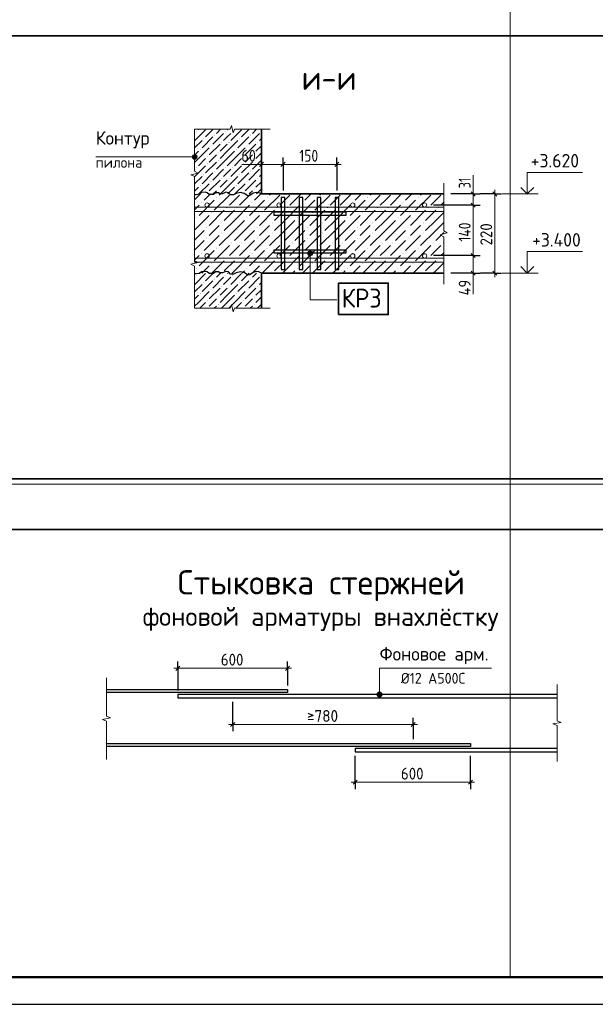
# Model space of a CAD drawing. Header units: millimetres. Extents: x 0 to 42000, y 0 to 29700.
# Tile 2 of 6: x 12125 to 22801, y 0 to 18244. Entities that reach past the tile are written whole.
import ezdxf

# ---------------------------------------------------------------- set-up
doc = ezdxf.new("R2010")
doc.units = ezdxf.units.MM
doc.linetypes.add('______2', pattern=[270, 200, -70])
for name, color, linetype, lineweight in [('Standard', 7, 'Continuous', 25), ('Арм.стержн.ниж.зоны 1й ряд', 7, '______2', 25), ('Размерная линия_ общее', 7, 'Continuous', 13), ('Текст_ общее', 7, 'Continuous', 25)]:
    doc.layers.add(name, color=color, linetype=linetype, lineweight=lineweight)
doc.styles.add('ISOCPEUR', font='txt')

msp = doc.modelspace()

# ---------------------------------------------------------------- hatches: boundary and pattern name
at = {"layer": 'Standard', "linetype": 'Continuous', "lineweight": 13, "transparency": 33554687}
for points in [[(15400, 16172), (15407, 16178), (15413, 16172), (15407, 16165)], [(15733, 16105), (15740, 16112), (15746, 16105), (15740, 16099)], [(15933, 16172), (15940, 16178), (15946, 16172), (15940, 16165)], [(16067, 16172), (16073, 16178), (16080, 16172), (16073, 16165)], [(16400, 16105), (16407, 16112), (16413, 16105), (16407, 16099)], [(16600, 16172), (16607, 16178), (16609, 16176), (16609, 16167), (16607, 16165)], [(15533, 16038), (15540, 16045), (15546, 16038), (15540, 16032)], [(15667, 15905), (15673, 15912), (15680, 15905), (15673, 15899)], [(15867, 15972), (15873, 15978), (15880, 15972), (15873, 15965)], [(16000, 15972), (16007, 15978), (16013, 15972), (16007, 15965)], [(16200, 16038), (16207, 16045), (16213, 16038), (16207, 16032)], [(16333, 15905), (16340, 15912), (16346, 15905), (16340, 15899)], [(16533, 15972), (16540, 15978), (16546, 15972), (16540, 15965)], [(15467, 15838), (15473, 15845), (15480, 15838), (15473, 15832)], [(15600, 15705), (15607, 15712), (15613, 15705), (15607, 15699)], [(15800, 15772), (15807, 15778), (15813, 15772), (15807, 15765)], [(16133, 15838), (16140, 15845), (16146, 15838), (16140, 15832)], [(16267, 15705), (16273, 15712), (16280, 15705), (16273, 15699)], [(16467, 15772), (16473, 15778), (16480, 15772), (16473, 15765)], [(15400, 15505), (15407, 15512), (15413, 15505), (15407, 15499)], [(15600, 15572), (15607, 15578), (15613, 15572), (15607, 15565)], [(15800, 15638), (15807, 15645), (15813, 15638), (15807, 15632)], [(15933, 15505), (15940, 15512), (15946, 15505), (15940, 15499)], [(16067, 15505), (16073, 15512), (16080, 15505), (16073, 15499)], [(16267, 15572), (16273, 15578), (16280, 15572), (16273, 15565)], [(16467, 15638), (16473, 15645), (16480, 15638), (16473, 15632)], [(16600, 15505), (16607, 15512), (16609, 15510), (16609, 15501), (16607, 15499)], [(15533, 15372), (15540, 15378), (15546, 15372), (15540, 15365)], [(15733, 15438), (15740, 15445), (15746, 15438), (15740, 15432)], [(16200, 15372), (16207, 15378), (16213, 15372), (16207, 15365)], [(16400, 15438), (16407, 15445), (16413, 15438), (16407, 15432)], [(15467, 15172), (15473, 15178), (15480, 15172), (15473, 15165)], [(15667, 15238), (15673, 15245), (15680, 15238), (15673, 15232)], [(15867, 15305), (15873, 15312), (15880, 15305), (15873, 15299)], [(16000, 15305), (16007, 15312), (16013, 15305), (16007, 15299)], [(16133, 15172), (16140, 15178), (16146, 15172), (16140, 15165)], [(16333, 15238), (16340, 15245), (16346, 15238), (16340, 15232)], [(16533, 15305), (16540, 15312), (16546, 15305), (16540, 15299)], [(15600, 15038), (15607, 15045), (15613, 15038), (15607, 15032)], [(15800, 15105), (15807, 15112), (15813, 15105), (15807, 15099)], [(16267, 15038), (16273, 15045), (16280, 15038), (16273, 15032)], [(16467, 15105), (16473, 15112), (16480, 15105), (16473, 15099)], [(15493, 14852), (15500, 14858), (15506, 14852), (15500, 14845)], [(15773, 14945), (15780, 14952), (15786, 14945), (15780, 14939)], [(16427, 14852), (16433, 14858), (16440, 14852), (16433, 14845)], [(16707, 14945), (16713, 14952), (16720, 14945), (16713, 14939)], [(17360, 14852), (17367, 14858), (17373, 14852), (17367, 14845)], [(17640, 14945), (17647, 14952), (17653, 14945), (17647, 14939)], [(18293, 14852), (18300, 14858), (18306, 14852), (18300, 14845)], [(18573, 14945), (18580, 14952), (18586, 14945), (18580, 14939)], [(19227, 14852), (19233, 14858), (19240, 14852), (19233, 14845)], [(19507, 14945), (19513, 14952), (19520, 14945), (19513, 14939)], [(15680, 14665), (15687, 14672), (15693, 14665), (15687, 14659)], [(15960, 14758), (15967, 14765), (15973, 14758), (15967, 14752)], [(16147, 14758), (16153, 14765), (16160, 14758), (16153, 14752)], [(16613, 14665), (16620, 14672), (16626, 14665), (16620, 14659)], [(16893, 14758), (16900, 14765), (16906, 14758), (16900, 14752)], [(17080, 14758), (17087, 14765), (17093, 14758), (17087, 14752)], [(17547, 14665), (17553, 14672), (17560, 14665), (17553, 14659)], [(17827, 14758), (17833, 14765), (17840, 14758), (17833, 14752)], [(18013, 14758), (18020, 14765), (18026, 14758), (18020, 14752)], [(18480, 14665), (18487, 14672), (18493, 14665), (18487, 14659)], [(18760, 14758), (18767, 14765), (18773, 14758), (18767, 14752)], [(18947, 14758), (18953, 14765), (18960, 14758), (18953, 14752)], [(19413, 14665), (19420, 14672), (19426, 14665), (19420, 14659)], [(19693, 14758), (19700, 14765), (19706, 14758), (19700, 14752)], [(19880, 14758), (19887, 14765), (19893, 14758), (19887, 14752)], [(15400, 14572), (15407, 14578), (15413, 14572), (15407, 14565)], [(15867, 14478), (15873, 14485), (15880, 14478), (15873, 14472)], [(16333, 14572), (16340, 14578), (16346, 14572), (16340, 14565)], [(16800, 14478), (16807, 14485), (16813, 14478), (16807, 14472)], [(17267, 14572), (17273, 14578), (17280, 14572), (17273, 14565)], [(17733, 14478), (17740, 14485), (17746, 14478), (17740, 14472)], [(18200, 14572), (18207, 14578), (18213, 14572), (18207, 14565)], [(18667, 14478), (18673, 14485), (18680, 14478), (18673, 14472)], [(19133, 14572), (19140, 14578), (19146, 14572), (19140, 14565)], [(19600, 14478), (19607, 14485), (19613, 14478), (19607, 14472)], [(15587, 14385), (15593, 14392), (15600, 14385), (15593, 14379)], [(15867, 14292), (15873, 14298), (15880, 14292), (15873, 14285)], [(16520, 14385), (16527, 14392), (16533, 14385), (16527, 14379)], [(16800, 14292), (16807, 14298), (16813, 14292), (16807, 14285)], [(17453, 14385), (17460, 14392), (17466, 14385), (17460, 14379)], [(17733, 14292), (17740, 14298), (17746, 14292), (17740, 14285)], [(18387, 14385), (18393, 14392), (18400, 14385), (18393, 14379)], [(18667, 14292), (18673, 14298), (18680, 14292), (18673, 14285)], [(19320, 14385), (19327, 14392), (19333, 14385), (19327, 14379)], [(19600, 14292), (19607, 14298), (19613, 14292), (19607, 14285)], [(15587, 14198), (15593, 14205), (15600, 14198), (15593, 14192)], [(16053, 14105), (16060, 14112), (16066, 14105), (16060, 14099)], [(16240, 14105), (16247, 14112), (16253, 14105), (16247, 14099)], [(16520, 14198), (16527, 14205), (16533, 14198), (16527, 14192)], [(16987, 14105), (16993, 14112), (17000, 14105), (16993, 14099)], [(17173, 14105), (17180, 14112), (17186, 14105), (17180, 14099)], [(17453, 14198), (17460, 14205), (17466, 14198), (17460, 14192)], [(17920, 14105), (17927, 14112), (17933, 14105), (17927, 14099)], [(18107, 14105), (18113, 14112), (18120, 14105), (18113, 14099)], [(18387, 14198), (18393, 14205), (18400, 14198), (18393, 14192)], [(18853, 14105), (18860, 14112), (18866, 14105), (18860, 14099)], [(19040, 14105), (19047, 14112), (19053, 14105), (19047, 14099)], [(19320, 14198), (19327, 14205), (19333, 14198), (19327, 14192)], [(19787, 14105), (19793, 14112), (19800, 14105), (19793, 14099)], [(19973, 14105), (19980, 14112), (19986, 14105), (19980, 14099)], [(15493, 13918), (15500, 13925), (15506, 13918), (15500, 13912)], [(15773, 14012), (15780, 14018), (15786, 14012), (15780, 14005)], [(16427, 13918), (16433, 13925), (16440, 13918), (16433, 13912)], [(16707, 14012), (16713, 14018), (16720, 14012), (16713, 14005)], [(17360, 13918), (17367, 13925), (17373, 13918), (17367, 13912)], [(17640, 14012), (17647, 14018), (17653, 14012), (17647, 14005)], [(18293, 13918), (18300, 13925), (18306, 13918), (18300, 13912)], [(18573, 14012), (18580, 14018), (18586, 14012), (18580, 14005)], [(19227, 13918), (19233, 13925), (19240, 13918), (19233, 13912)], [(19507, 14012), (19513, 14018), (19520, 14012), (19513, 14005)], [(15680, 13732), (15687, 13738), (15693, 13732), (15687, 13725)], [(15960, 13825), (15967, 13832), (15973, 13825), (15967, 13819)], [(16147, 13825), (16153, 13832), (16160, 13825), (16153, 13819)], [(16613, 13732), (16620, 13738), (16626, 13732), (16620, 13725)], [(16893, 13825), (16900, 13832), (16906, 13825), (16900, 13819)], [(17080, 13825), (17087, 13832), (17093, 13825), (17087, 13819)], [(17547, 13732), (17553, 13738), (17560, 13732), (17553, 13725)], [(17827, 13825), (17833, 13832), (17840, 13825), (17833, 13819)], [(18013, 13825), (18020, 13832), (18026, 13825), (18020, 13819)], [(18480, 13732), (18487, 13738), (18493, 13732), (18487, 13725)], [(18760, 13825), (18767, 13832), (18773, 13825), (18767, 13819)], [(18947, 13825), (18953, 13832), (18960, 13825), (18953, 13819)], [(19413, 13732), (19420, 13738), (19426, 13732), (19420, 13725)], [(19693, 13825), (19700, 13832), (19706, 13825), (19700, 13819)], [(19880, 13825), (19887, 13832), (19893, 13825), (19887, 13819)], [(15400, 13638), (15407, 13645), (15413, 13638), (15407, 13632)], [(15400, 13505), (15407, 13512), (15413, 13505), (15407, 13499)], [(15869, 13548), (15873, 13552), (15877, 13548)], [(15933, 13505), (15940, 13512), (15946, 13505), (15940, 13499)], [(16067, 13505), (16073, 13512), (16080, 13505), (16073, 13499)], [(16333, 13638), (16340, 13645), (16346, 13638), (16340, 13632)], [(16600, 13505), (16607, 13512), (16609, 13510), (16609, 13501), (16607, 13499)], [(16803, 13548), (16807, 13552), (16810, 13548)], [(17267, 13638), (17273, 13645), (17280, 13638), (17273, 13632)], [(17736, 13548), (17740, 13552), (17744, 13548)], [(18200, 13638), (18207, 13645), (18213, 13638), (18207, 13632)], [(18669, 13548), (18673, 13552), (18677, 13548)], [(19133, 13638), (19140, 13645), (19146, 13638), (19140, 13632)], [(19603, 13548), (19607, 13552), (19610, 13548)], [(15533, 13372), (15540, 13378), (15546, 13372), (15540, 13365)], [(15733, 13438), (15740, 13445), (15746, 13438), (15740, 13432)], [(16200, 13372), (16207, 13378), (16213, 13372), (16207, 13365)], [(16400, 13438), (16407, 13445), (16413, 13438), (16407, 13432)], [(15467, 13172), (15473, 13178), (15480, 13172), (15473, 13165)], [(15667, 13238), (15673, 13245), (15680, 13238), (15673, 13232)], [(15867, 13305), (15873, 13312), (15880, 13305), (15873, 13299)], [(16000, 13305), (16007, 13312), (16013, 13305), (16007, 13299)], [(16133, 13172), (16140, 13178), (16146, 13172), (16140, 13165)], [(16333, 13238), (16340, 13245), (16346, 13238), (16340, 13232)], [(16533, 13305), (16540, 13312), (16546, 13305), (16540, 13299)], [(15600, 13038), (15607, 13045), (15613, 13038), (15607, 13032)], [(15800, 13105), (15807, 13112), (15813, 13105), (15807, 13099)], [(15800, 12972), (15807, 12978), (15813, 12972), (15807, 12965)], [(16267, 13038), (16273, 13045), (16280, 13038), (16273, 13032)], [(16467, 13105), (16473, 13112), (16480, 13105), (16473, 13099)], [(16467, 12972), (16473, 12978), (16480, 12972), (16473, 12965)], [(15600, 12905), (15607, 12912), (15613, 12905), (15607, 12899), (15606, 12899)], [(16267, 12905), (16273, 12912), (16280, 12905), (16274, 12899), (16273, 12899)]]:
    msp.add_hatch(color=7, dxfattribs=at).paths.add_polyline_path(points, flags=16)
for points in [[(15330, 15678), (15330, 15723), (15324, 15701)], [(15330, 15723), (15346, 15662), (15346, 15740)], [(15330, 15723), (15330, 15678), (15346, 15662)], [(15346, 15740), (15369, 15656), (15369, 15746)], [(15346, 15740), (15346, 15662), (15369, 15656)], [(15369, 15746), (15369, 15656), (15391, 15662)], [(15369, 15746), (15391, 15662), (15391, 15740)], [(15391, 15740), (15391, 15662), (15407, 15678)], [(15391, 15740), (15407, 15678), (15407, 15723)], [(15407, 15723), (15407, 15678), (15414, 15701)], [(18752, 5740), (18842, 5740), (18836, 5763)], [(18752, 5740), (18836, 5763), (18758, 5763)], [(18758, 5718), (18842, 5740), (18752, 5740)], [(18758, 5763), (18836, 5763), (18820, 5779)], [(18758, 5763), (18820, 5779), (18775, 5779)], [(18758, 5718), (18836, 5718), (18842, 5740)], [(18775, 5702), (18836, 5718), (18758, 5718)], [(18775, 5779), (18820, 5779), (18797, 5785)], [(18775, 5702), (18820, 5702), (18836, 5718)], [(18820, 5702), (18775, 5702), (18797, 5695)]]:
    msp.add_hatch(color=7, dxfattribs=at).paths.add_polyline_path(points)
at = {"layer": 'Текст_ общее', "linetype": 'Continuous', "lineweight": 13, "transparency": 33554687}
for points in [[(17551, 13937), (17473, 13937), (17467, 13915)], [(17551, 13937), (17467, 13915), (17557, 13915)], [(17557, 13915), (17467, 13915), (17473, 13892)], [(17534, 13953), (17489, 13953), (17473, 13937)], [(17534, 13953), (17473, 13937), (17551, 13937)], [(17557, 13915), (17473, 13892), (17551, 13892)], [(17551, 13892), (17473, 13892), (17489, 13876)], [(17489, 13953), (17534, 13953), (17512, 13960)], [(17551, 13892), (17489, 13876), (17534, 13876)], [(17534, 13876), (17489, 13876), (17512, 13870)]]:
    msp.add_hatch(color=7, dxfattribs=at).paths.add_polyline_path(points)

# ---------------------------------------------------------------- linework, layer by layer
at = {"layer": 'Standard', "color": 7, "linetype": 'Continuous', "lineweight": 13, "transparency": 33554687}
for p, q in [((16027, 16215), (16055, 16281)), ((16055, 16281), (16083, 16148)), ((15369, 16215), (15369, 16215)), ((15369, 15435), (15369, 16215)), ((15369, 16215), (16027, 16215)), ((16083, 16148), (16111, 16215)), ((16111, 16215), (16769, 16215)), ((16769, 16215), (16769, 16215)), ((13535, 15701), (15369, 15701)), ((15324, 15701), (15324, 15701)), ((15369, 15746), (15369, 15746)), ((15414, 15701), (15414, 15701)), ((15369, 15656), (15369, 15656)), ((16609, 15563), (16242, 15563)), ((15302, 15369), (15435, 15402)), ((15369, 15336), (15302, 15369)), ((15435, 15402), (15369, 15435)), ((15369, 14557), (15369, 15336)), ((20538, 15015), (20538, 15361)), ((19989, 15215), (19989, 14334)), ((21738, 15015), (21071, 15015)), ((15369, 13778), (15369, 14557)), ((20055, 14297), (19922, 14259)), ((19922, 14259), (19989, 14222)), ((19989, 14334), (20055, 14297)), ((19989, 14222), (19989, 13341)), ((15302, 13712), (15435, 13745)), ((15369, 13678), (15302, 13712)), ((15435, 13745), (15369, 13778)), ((15369, 12899), (15369, 13678)), ((20538, 13548), (20538, 13161)), ((21738, 13548), (21071, 13548)), ((19989, 13341), (19989, 13341)), ((16055, 12966), (16027, 12899)), ((16083, 12833), (16055, 12966)), ((15369, 12899), (15369, 12899)), ((16027, 12899), (15369, 12899)), ((16111, 12899), (16083, 12833)), ((16769, 12899), (16111, 12899)), ((13735, 6048), (13735, 5337)), ((22090, 5924), (22090, 5253)), ((18752, 5740), (18752, 5740)), ((18797, 5785), (18797, 5785)), ((18797, 5695), (18797, 5695)), ((18842, 5740), (18842, 5740)), ((13810, 5307), (13660, 5276)), ((13735, 5337), (13810, 5307)), ((13660, 5276), (13735, 5246)), ((13735, 5246), (13735, 4535)), ((22165, 5224), (22015, 5196)), ((22015, 5196), (22090, 5167)), ((22090, 5253), (22165, 5224)), ((22090, 5167), (22090, 4496)), ((13735, 4535), (13735, 4535)), ((22090, 4496), (22090, 4496))]:
    msp.add_line(p, q, dxfattribs=at)
at = {"layer": 'Standard', "color": 253, "linetype": 'Continuous', "lineweight": 13, "true_color": 0xa0a0a0, "transparency": 33554687}
for p, q in [((15369, 16134), (15373, 16138)), ((15573, 16205), (15373, 16005)), ((15449, 16215), (15440, 16205)), ((15707, 16072), (15507, 15872)), ((15716, 16215), (15573, 16072)), ((15907, 16138), (15707, 15938)), ((15849, 16215), (15773, 16138)), ((15907, 16005), (15973, 16072)), ((15983, 16215), (15973, 16205)), ((15973, 16072), (16040, 16138)), ((16240, 16205), (16040, 16005)), ((16116, 16215), (16107, 16205)), ((16373, 16072), (16173, 15872)), ((16383, 16215), (16240, 16072)), ((16573, 16138), (16373, 15938)), ((16516, 16215), (16440, 16138)), ((15369, 15867), (15507, 16005)), ((15840, 15938), (15640, 15738)), ((15973, 15938), (15840, 15805)), ((15973, 15805), (16173, 16005)), ((16507, 15938), (16307, 15738)), ((16609, 15907), (16507, 15805)), ((16573, 16005), (16609, 16040)), ((15440, 15805), (15369, 15734)), ((15440, 15672), (15640, 15872)), ((15707, 15672), (15773, 15738)), ((15973, 15805), (15840, 15672)), ((16107, 15805), (15973, 15672)), ((16107, 15672), (16307, 15872)), ((16373, 15672), (16440, 15738)), ((16609, 15774), (16507, 15672)), ((15440, 15672), (15369, 15600)), ((15573, 15538), (15373, 15338)), ((15573, 15672), (15440, 15538)), ((15773, 15605), (15573, 15405)), ((15640, 15605), (15707, 15672)), ((15973, 15672), (15773, 15472)), ((16107, 15672), (15973, 15538)), ((16240, 15538), (16040, 15338)), ((16240, 15672), (16107, 15538)), ((16440, 15605), (16240, 15405)), ((16307, 15605), (16373, 15672)), ((16609, 15640), (16440, 15472)), ((15369, 15467), (15373, 15472)), ((15369, 15200), (15507, 15338)), ((15707, 15405), (15507, 15205)), ((15907, 15472), (15707, 15272)), ((15907, 15338), (15973, 15405)), ((15973, 15405), (16040, 15472)), ((15973, 15138), (16173, 15338)), ((16373, 15405), (16173, 15205)), ((16573, 15472), (16373, 15272)), ((16573, 15338), (16609, 15374)), ((15449, 15015), (15640, 15205)), ((15840, 15272), (15640, 15072)), ((15973, 15272), (15840, 15138)), ((16116, 15015), (16307, 15205)), ((16507, 15272), (16307, 15072)), ((16609, 15240), (16507, 15138)), ((15440, 15138), (15369, 15067)), ((15716, 15015), (15773, 15072)), ((15973, 15138), (15849, 15015)), ((16107, 15138), (15983, 15015)), ((16383, 15015), (16440, 15072)), ((16609, 15107), (16516, 15015)), ((15573, 13538), (15373, 13338)), ((15449, 13548), (15440, 13538)), ((15716, 13548), (15573, 13405)), ((15849, 13548), (15773, 13472)), ((15983, 13548), (15973, 13538)), ((16240, 13538), (16040, 13338)), ((16116, 13548), (16107, 13538)), ((16383, 13548), (16240, 13405)), ((16516, 13548), (16440, 13472)), ((15369, 13467), (15373, 13472)), ((15369, 13200), (15507, 13338)), ((15707, 13405), (15507, 13205)), ((15907, 13472), (15707, 13272)), ((15907, 13338), (15973, 13405)), ((15973, 13405), (16040, 13472)), ((15973, 13138), (16173, 13338)), ((16373, 13405), (16173, 13205)), ((16573, 13472), (16373, 13272)), ((16573, 13338), (16609, 13374)), ((15440, 13138), (15369, 13067)), ((15440, 13005), (15640, 13205)), ((15840, 13272), (15640, 13072)), ((15973, 13272), (15840, 13138)), ((15973, 13138), (15840, 13005)), ((16107, 13138), (15973, 13005)), ((16107, 13005), (16307, 13205)), ((16507, 13272), (16307, 13072)), ((16609, 13240), (16507, 13138)), ((15440, 13005), (15369, 12934)), ((15573, 13005), (15467, 12899)), ((15640, 12938), (15707, 13005)), ((15707, 13005), (15773, 13072)), ((15973, 13005), (15867, 12899)), ((16107, 13005), (16001, 12899)), ((16240, 13005), (16134, 12899)), ((16307, 12938), (16373, 13005)), ((16373, 13005), (16440, 13072)), ((16609, 13107), (16507, 13005)), ((16609, 12974), (16534, 12899)), ((15773, 12938), (15734, 12899)), ((16440, 12938), (16401, 12899))]:
    msp.add_line(p, q, dxfattribs=at)
at = {"layer": 'Standard', "color": 254, "linetype": 'Continuous', "lineweight": 13, "transparency": 33554687}
for p, q in [((15476, 15015), (15369, 14907)), ((15663, 15015), (15547, 14898)), ((16013, 14992), (15733, 14712)), ((15849, 15015), (15827, 14992)), ((16107, 14898), (16200, 14992)), ((16409, 15015), (16200, 14805)), ((16596, 15015), (16480, 14898)), ((16947, 14992), (16667, 14712)), ((16783, 15015), (16760, 14992)), ((17040, 14898), (17133, 14992)), ((17343, 15015), (17133, 14805)), ((17529, 15015), (17413, 14898)), ((17880, 14992), (17600, 14712)), ((17716, 15015), (17693, 14992)), ((17973, 14898), (18067, 14992)), ((18276, 15015), (18067, 14805)), ((18463, 15015), (18347, 14898)), ((18813, 14992), (18533, 14712)), ((18649, 15015), (18627, 14992)), ((18907, 14898), (19000, 14992)), ((19209, 15015), (19000, 14805)), ((19396, 15015), (19280, 14898)), ((19747, 14992), (19467, 14712)), ((19583, 15015), (19560, 14992)), ((19840, 14898), (19933, 14992)), ((15369, 14720), (15453, 14805)), ((15733, 14898), (15453, 14618)), ((16013, 14805), (16107, 14898)), ((16107, 14525), (16387, 14805)), ((16667, 14898), (16387, 14618)), ((16947, 14805), (17040, 14898)), ((17040, 14525), (17320, 14805)), ((17600, 14898), (17320, 14618)), ((17880, 14805), (17973, 14898)), ((17973, 14525), (18253, 14805)), ((18533, 14898), (18253, 14618)), ((18813, 14805), (18907, 14898)), ((18907, 14525), (19187, 14805)), ((19467, 14898), (19187, 14618)), ((19747, 14805), (19840, 14898)), ((19989, 14860), (19933, 14805)), ((15369, 14347), (15640, 14618)), ((15920, 14712), (15640, 14432)), ((16107, 14712), (15920, 14525)), ((16293, 14338), (16573, 14618)), ((16853, 14712), (16573, 14432)), ((17040, 14712), (16853, 14525)), ((17227, 14338), (17507, 14618)), ((17787, 14712), (17507, 14432)), ((17973, 14712), (17787, 14525)), ((18160, 14338), (18440, 14618)), ((18720, 14712), (18440, 14432)), ((18907, 14712), (18720, 14525)), ((19093, 14338), (19373, 14618)), ((19653, 14712), (19373, 14432)), ((19840, 14712), (19653, 14525)), ((19840, 14525), (19989, 14674)), ((15733, 14338), (15827, 14432)), ((16107, 14525), (15920, 14338)), ((16293, 14525), (16107, 14338)), ((16667, 14338), (16760, 14432)), ((17040, 14525), (16853, 14338)), ((17227, 14525), (17040, 14338)), ((17600, 14338), (17693, 14432)), ((17973, 14525), (17787, 14338)), ((18160, 14525), (17973, 14338)), ((18533, 14338), (18627, 14432)), ((18907, 14525), (18720, 14338)), ((19093, 14525), (18907, 14338)), ((19467, 14338), (19560, 14432)), ((19840, 14525), (19653, 14338)), ((19989, 14487), (19840, 14338)), ((15547, 14338), (15369, 14160)), ((15827, 14245), (15547, 13965)), ((15640, 14245), (15733, 14338)), ((16107, 14338), (15827, 14058)), ((16293, 14338), (16107, 14152)), ((16480, 14338), (16293, 14152)), ((16760, 14245), (16480, 13965)), ((16573, 14245), (16667, 14338)), ((17040, 14338), (16760, 14058)), ((17227, 14338), (17040, 14152)), ((17413, 14338), (17227, 14152)), ((17693, 14245), (17413, 13965)), ((17507, 14245), (17600, 14338)), ((17973, 14338), (17693, 14058)), ((18160, 14338), (17973, 14152)), ((18347, 14338), (18160, 14152)), ((18627, 14245), (18347, 13965)), ((18440, 14245), (18533, 14338)), ((18907, 14338), (18627, 14058)), ((19093, 14338), (18907, 14152)), ((19280, 14338), (19093, 14152)), ((19560, 14245), (19280, 13965)), ((19373, 14245), (19467, 14338)), ((19840, 14338), (19560, 14058)), ((19989, 14300), (19840, 14152)), ((15547, 14152), (15369, 13974)), ((16013, 14058), (15733, 13778)), ((16107, 13965), (16200, 14058)), ((16480, 14152), (16200, 13872)), ((16947, 14058), (16667, 13778)), ((17040, 13965), (17133, 14058)), ((17413, 14152), (17133, 13872)), ((17880, 14058), (17600, 13778)), ((17973, 13965), (18067, 14058)), ((18347, 14152), (18067, 13872)), ((18813, 14058), (18533, 13778)), ((18907, 13965), (19000, 14058)), ((19280, 14152), (19000, 13872)), ((19747, 14058), (19467, 13778)), ((19840, 13965), (19933, 14058)), ((15369, 13787), (15453, 13872)), ((15733, 13965), (15453, 13685)), ((16013, 13872), (16107, 13965)), ((16107, 13592), (16387, 13872)), ((16667, 13965), (16387, 13685)), ((16947, 13872), (17040, 13965)), ((17040, 13592), (17320, 13872)), ((17600, 13965), (17320, 13685)), ((17880, 13872), (17973, 13965)), ((17973, 13592), (18253, 13872)), ((18533, 13965), (18253, 13685)), ((18813, 13872), (18907, 13965)), ((18907, 13592), (19187, 13872)), ((19467, 13965), (19187, 13685)), ((19747, 13872), (19840, 13965)), ((19989, 13927), (19933, 13872)), ((15503, 13548), (15640, 13685)), ((15920, 13778), (15689, 13548)), ((16107, 13778), (15920, 13592)), ((16436, 13548), (16573, 13685)), ((16853, 13778), (16623, 13548)), ((17040, 13778), (16853, 13592)), ((17369, 13548), (17507, 13685)), ((17787, 13778), (17556, 13548)), ((17973, 13778), (17787, 13592)), ((18303, 13548), (18440, 13685)), ((18720, 13778), (18489, 13548)), ((18907, 13778), (18720, 13592)), ((19236, 13548), (19373, 13685)), ((19653, 13778), (19423, 13548)), ((19840, 13778), (19653, 13592)), ((19840, 13592), (19989, 13740)), ((16107, 13592), (16063, 13548)), ((16293, 13592), (16249, 13548)), ((17040, 13592), (16996, 13548)), ((17227, 13592), (17183, 13548)), ((17973, 13592), (17929, 13548)), ((18160, 13592), (18116, 13548)), ((18907, 13592), (18863, 13548)), ((19093, 13592), (19049, 13548)), ((19840, 13592), (19796, 13548)), ((19989, 13554), (19983, 13548))]:
    msp.add_line(p, q, dxfattribs=at)
at = {"layer": 'Standard', "color": 7, "linetype": 'Continuous', "lineweight": 35, "transparency": 33554687}
for p, q in [((19989, 13548), (16609, 13548)), ((16609, 13535), (16609, 12899))]:
    msp.add_line(p, q, dxfattribs=at)
at = {"layer": 'Standard', "color": 7, "linetype": 'Continuous', "lineweight": 25, "transparency": 33554687}
msp.add_lwpolyline([(0, 0), (42000, 0), (42000, 29700), (0, 29700), (0, 0)], close=True, dxfattribs=at)
at = {"layer": 'Standard', "color": 7, "linetype": 'Continuous', "lineweight": 50, "transparency": 33554687}
msp.add_lwpolyline([(2000, 29200), (41500, 29200), (41500, 500), (2000, 500), (2000, 29200)], close=True, dxfattribs=at)
at = {"layer": 'Standard', "color": 7, "linetype": 'Continuous', "lineweight": 35, "transparency": 33554687}
for points in [[(30201, 29200), (2000, 29200), (2000, 9735), (30201, 9735), (30201, 29200)], [(8014, 17947), (8014, 8800), (29014, 8800), (29014, 17947), (8014, 17947)], [(16609, 16215), (16609, 15015), (19989, 15015)], [(21417, 15136), (21538, 15015), (21659, 15136)], [(21417, 13669), (21538, 13548), (21659, 13669)]]:
    msp.add_lwpolyline(points, dxfattribs=at)
at = {"layer": 'Standard', "color": 7, "linetype": 'Continuous', "lineweight": 13, "transparency": 33554687}
for points in [[(21222, 29200), (21222, 500), (41500, 500), (41500, 29200), (21222, 29200)], [(21538, 15015), (21538, 15415), (22561, 15415)], [(19989, 14768), (15369, 14768), (15369, 14688), (19989, 14688), (19989, 14768)], [(21538, 13548), (21538, 13948), (22561, 13948)], [(19989, 13828), (15369, 13828), (15369, 13748), (19989, 13748), (19989, 13828)], [(24592, 9635), (800, 9635), (800, 500), (24592, 500), (24592, 9635)], [(18797, 5740), (18797, 6226), (20875, 6226)]]:
    msp.add_lwpolyline(points, dxfattribs=at)
at = {"layer": 'Standard', "color": 7, "linetype": 'Continuous', "lineweight": 25, "transparency": 33554687}
for points in [[(16609, 15015), (16563, 15036), (16510, 15044), (16457, 15027), (16395, 14984), (16353, 14979), (16291, 15026), (16222, 15042), (16139, 15021), (16089, 14997), (16035, 14997), (15995, 15036), (15947, 15048), (15889, 15018), (15835, 15018), (15809, 15036), (15755, 15036), (15718, 15006), (15638, 15006), (15601, 15036), (15563, 15047), (15494, 15041), (15457, 15011), (15398, 15000), (15369, 15000)], [(17042, 13615), (17042, 14948), (16975, 14948), (16975, 13615), (17042, 13615)], [(17375, 13615), (17375, 14948), (17309, 14948), (17309, 13615), (17375, 13615)], [(17709, 13615), (17709, 14948), (17642, 14948), (17642, 13615), (17709, 13615)], [(18042, 13615), (18042, 14948), (17975, 14948), (17975, 13615), (18042, 13615)], [(18175, 14615), (16842, 14615), (16842, 14681), (18175, 14681), (18175, 14615)], [(18175, 13915), (16842, 13915), (16842, 13981), (18175, 13981), (18175, 13915)], [(16609, 13548), (16563, 13569), (16510, 13577), (16457, 13561), (16395, 13517), (16353, 13513), (16291, 13559), (16222, 13575), (16139, 13554), (16089, 13531), (16035, 13531), (15995, 13570), (15947, 13581), (15889, 13551), (15835, 13551), (15809, 13569), (15755, 13569), (15718, 13539), (15638, 13539), (15601, 13569), (15563, 13581), (15494, 13575), (15457, 13544), (15398, 13533), (15369, 13533)]]:
    msp.add_lwpolyline(points, dxfattribs=at)
at = {"layer": 'Standard', "color": 7, "linetype": 'Continuous', "lineweight": 13, "transparency": 33554687}
for centre in [(15369, 15701), (18797, 5740)]:
    msp.add_circle(centre, 45, dxfattribs=at)
at = {"layer": 'Standard', "color": 7, "linetype": 'Continuous', "lineweight": 18, "transparency": 33554687}
for centre in [(15601, 14808), (16934, 14808), (18301, 14808), (19634, 14808), (15601, 13868), (16934, 13868), (18301, 13868), (19634, 13868)]:
    msp.add_circle(centre, 40, dxfattribs=at)
at = {"layer": 'Арм.стержн.ниж.зоны 1й ряд', "color": 7, "linetype": 'Continuous', "lineweight": 25, "transparency": 33554687}
for points in [[(13735, 5835), (17090, 5835), (17090, 5775), (13735, 5775)], [(22090, 5740), (15060, 5740), (15060, 5680), (22090, 5680)], [(13735, 4835), (20485, 4835), (20485, 4775), (13735, 4775)], [(22090, 4740), (18345, 4740), (18345, 4680), (22090, 4680)]]:
    msp.add_lwpolyline(points, dxfattribs=at)
at = {"layer": 'Размерная линия_ общее', "color": 7, "linetype": 'Continuous', "lineweight": 13, "transparency": 33554687}
for p, q in [((16609, 15563), (16534, 15563)), ((16609, 15563), (17009, 15563)), ((17009, 15563), (18009, 15563)), ((18009, 15563), (18084, 15563)), ((20538, 15015), (20538, 15090)), ((20538, 15015), (20538, 14808)), ((20938, 15015), (20938, 15090)), ((20938, 15015), (20938, 13548)), ((20538, 14808), (20538, 13875)), ((20538, 13875), (20538, 13548)), ((20538, 13548), (20538, 13473)), ((20938, 13548), (20938, 13473)), ((15060, 6226), (14985, 6226)), ((15060, 6226), (17090, 6226)), ((17090, 6226), (17165, 6226)), ((16075, 5183), (16000, 5183)), ((16075, 5183), (19425, 5183)), ((19425, 5183), (19500, 5183)), ((18345, 4114), (18270, 4114)), ((18345, 4114), (20485, 4114)), ((20485, 4114), (20560, 4114))]:
    msp.add_line(p, q, dxfattribs=at)
at = {"layer": 'Размерная линия_ общее', "color": 7, "linetype": 'Continuous', "lineweight": 25, "transparency": 33554687}
for p, q in [((16571, 15526), (16646, 15601)), ((16971, 15526), (17046, 15601)), ((17971, 15526), (18046, 15601)), ((20500, 15052), (20575, 14977)), ((20900, 15052), (20975, 14977)), ((20500, 14845), (20575, 14770)), ((20500, 13912), (20575, 13837)), ((20500, 13585), (20575, 13510)), ((20900, 13585), (20975, 13510)), ((15022, 6188), (15097, 6263)), ((17052, 6188), (17127, 6263)), ((16037, 5146), (16112, 5221)), ((19387, 5146), (19462, 5221)), ((18307, 4076), (18382, 4151)), ((20447, 4076), (20522, 4151))]:
    msp.add_line(p, q, dxfattribs=at)
at = {"layer": 'Размерная линия_ общее', "color": 253, "linetype": 'Continuous', "lineweight": -3, "true_color": 0xa0a0a0, "transparency": 33554687}
for p, q in [((16609, 15563), (16609, 15688)), ((16609, 15563), (16609, 15438)), ((16609, 15563), (16609, 15563)), ((17009, 15563), (17009, 15688)), ((17009, 15563), (17009, 15438)), ((17009, 15563), (17009, 15081)), ((18009, 15563), (18009, 15688)), ((18009, 15563), (18009, 15438)), ((18009, 15563), (18009, 15081)), ((20538, 15015), (20413, 15015)), ((20538, 15015), (20663, 15015)), ((20938, 15015), (20671, 15015)), ((20938, 15015), (20813, 15015)), ((20938, 15015), (21063, 15015)), ((20538, 14808), (20413, 14808)), ((20538, 14808), (20663, 14808)), ((20538, 13875), (20413, 13875)), ((20538, 13875), (20663, 13875)), ((20538, 13548), (20413, 13548)), ((20538, 13548), (20663, 13548)), ((20938, 13548), (20671, 13548)), ((20938, 13548), (20813, 13548)), ((20938, 13548), (21063, 13548)), ((15060, 6226), (15060, 6351)), ((15060, 6226), (15060, 6101)), ((15060, 6226), (15060, 5815)), ((17090, 6226), (17090, 6351)), ((17090, 6226), (17090, 6101)), ((17090, 6226), (17090, 5910)), ((16075, 5183), (16075, 5605)), ((16075, 5183), (16075, 5308)), ((19425, 5183), (19425, 5308)), ((16075, 5183), (16075, 5058)), ((19425, 5183), (19425, 5058)), ((19425, 5183), (19425, 4910)), ((18345, 4114), (18345, 4605)), ((20485, 4114), (20485, 4605)), ((18345, 4114), (18345, 4239)), ((20485, 4114), (20485, 4239)), ((18345, 4114), (18345, 3989)), ((20485, 4114), (20485, 3989))]:
    msp.add_line(p, q, dxfattribs=at)
for points in [[(20538, 15015), (20521, 15015), (20521, 15015), (20521, 15015), (20521, 15015), (20122, 15015)], [(20538, 14808), (20521, 14808), (20521, 14808), (20521, 14808), (20521, 14808), (19801, 14808)], [(20538, 13875), (20521, 13875), (20521, 13875), (19801, 13875)], [(20538, 13548), (20521, 13548), (20521, 13548), (20122, 13548)]]:
    msp.add_lwpolyline(points, dxfattribs=at)
at = {"layer": 'Текст_ общее', "color": 7, "linetype": 'Continuous', "lineweight": 13, "transparency": 33554687}
for p, q in [((17467, 13915), (17467, 13915)), ((17512, 13960), (17512, 13960)), ((17512, 13870), (17512, 13870)), ((17557, 13915), (17557, 13915))]:
    msp.add_line(p, q, dxfattribs=at)
msp.add_lwpolyline([(17512, 13915), (17512, 13055), (18004, 13055)], dxfattribs=at)
at = {"layer": 'Текст_ общее', "color": 7, "linetype": 'Continuous', "lineweight": 35, "transparency": 33554687}
msp.add_lwpolyline([(18039, 12781), (18961, 12781), (18961, 13364), (18039, 13364), (18039, 12781)], dxfattribs=at)
at = {"layer": 'Текст_ общее', "color": 7, "linetype": 'Continuous', "lineweight": 13, "transparency": 33554687}
msp.add_circle((17512, 13915), 45, dxfattribs=at)

# ---------------------------------------------------------------- texts
at = {"layer": 'Standard', "color": 7, "linetype": 'Continuous', "lineweight": 50, "transparency": 33554687, "attachment_point": 7, "style": 'ISOCPEUR'}
for s, insert, char_height, width in [('\\W0.91;и-и', (17354, 16942), 450, 1149.51), ('\\W0.98;Стыковка стержней', (15054, 7471), 450, 5843.42), ('\\W0.99;фоновой арматуры внахлёстку', (14406, 6917), 350, 7064.38)]:
    msp.add_mtext(s, dxfattribs=dict(at, insert=insert, char_height=char_height, width=width))
at = {"layer": 'Standard', "color": 7, "linetype": 'Continuous', "lineweight": 25, "transparency": 33554687, "attachment_point": 7, "style": 'ISOCPEUR'}
for s, insert, char_height, width in [('\\W0.96;Контур', (13535, 15860), 250, 1243.92), ('\\W0.95;+3.620', (21603, 15506), 250, 1067.86), ('\\W0.95;пилона', (13535, 15500), 200, 954.86), ('\\W0.95;+3.400', (21628, 14040), 250, 1093.07), ('\\W0.98;Фоновое арм.', (18800, 6301), 250, 2220.81), ('\\W0.94;Ø12 А500С', (19195, 5941), 200, 1393.61)]:
    msp.add_mtext(s, dxfattribs=dict(at, insert=insert, char_height=char_height, width=width))
at = {"layer": 'Размерная линия_ общее', "color": 7, "linetype": 'Continuous', "lineweight": 25, "transparency": 33554687, "char_height": 220, "attachment_point": 7, "style": 'ISOCPEUR'}
for s, insert, width in [('\\W0.87;60', (16236, 15613), 403.94), ('\\W0.83;150', (17311, 15613), 508.57), ('\\W0.91;600', (15855, 6276), 562), ('\\W0.93;≥780', (17453, 5233), 718.1), ('\\W0.91;600', (19195, 4164), 561.99)]:
    msp.add_mtext(s, dxfattribs=dict(at, insert=insert, width=width))
at = {"layer": 'Размерная линия_ общее', "color": 7, "linetype": 'Continuous', "lineweight": 25, "transparency": 33554687, "char_height": 220, "attachment_point": 7, "rotation": 90, "style": 'ISOCPEUR'}
for s, insert, width in [('\\W0.75;31', (20488, 15119), 346.34), ('\\W0.83;140', (20488, 14132), 531.43), ('\\W0.91;220', (20888, 14061), 562), ('\\W0.88;49', (20488, 13136), 426.8)]:
    msp.add_mtext(s, dxfattribs=dict(at, insert=insert, width=width))
at = {"layer": 'Текст_ общее', "color": 7, "linetype": 'Continuous', "lineweight": 35, "transparency": 33554687, "insert": (18098, 12909), "char_height": 350, "width": 965.46, "attachment_point": 7, "style": 'ISOCPEUR'}
msp.add_mtext('\\W0.92;КР3', dxfattribs=at)

doc.saveas('drawing.dxf')
